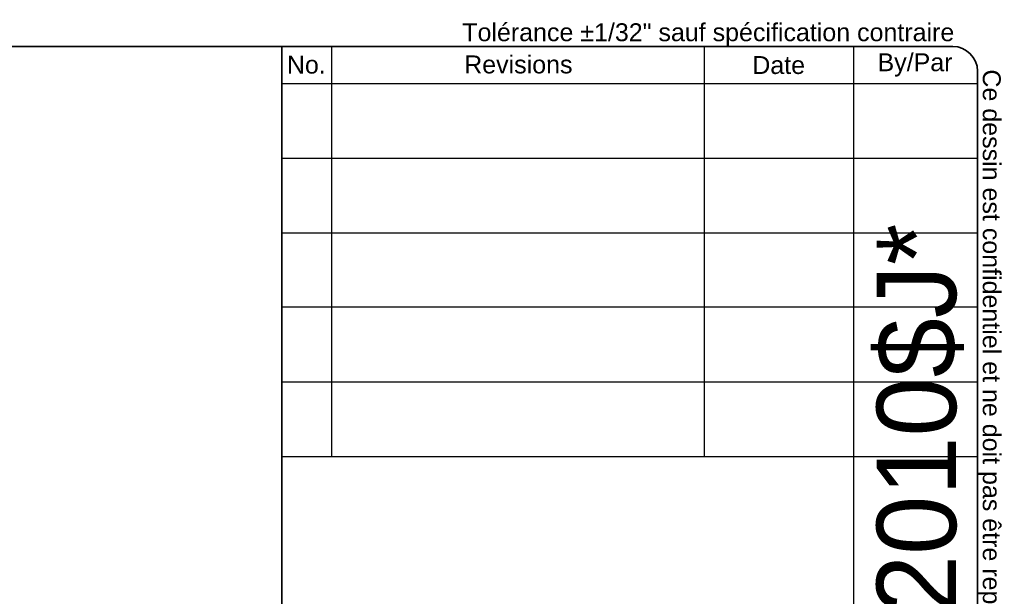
# Model space of a CAD drawing. Header units: inches. Extents: x 0 to 149, y -11 to 97.
# Tile 8 of 8: x 105 to 149, y 71 to 97. Entities that reach past the tile are written whole.
import ezdxf
from ezdxf.enums import TextEntityAlignment as Align

# ---------------------------------------------------------------- set-up
doc = ezdxf.new("R2010")
doc.units = ezdxf.units.IN
doc.header["$LTSCALE"] = 8.944272
doc.header["$MEASUREMENT"] = 0
doc.layers.get('0').update_dxf_attribs({"lineweight": 25})
doc.layers.add('Sketch Geometry(ANSI)', color=7, linetype='Continuous', lineweight=25)
doc.layers.add('Symbols(ANSI)', color=7, linetype='Continuous', lineweight=25)
doc.styles.add('Current-ANSI', font='arial.ttf')
doc.styles.add('Text Style44', font='arialbd.ttf')
doc.styles.add('Text Style83', font='FRE3OF9X.TTF')

# ---------------------------------------------------------------- blocks, each defined once
blk = doc.blocks.new('Title Blocks EXM - ANSI B')
at = {"layer": 'Sketch Geometry(ANSI)'}
for p, q in [((13.25, 10.687), (16.625, 10.687)), ((13.5, 10.687), (13.5, 8.625)), ((15.375, 10.687), (15.375, 8.625)), ((16.125, 10.687), (16.125, 3.5)), ((16.75, 10.562), (16.75, 0.375)), ((13.25, 10.5), (16.75, 10.5)), ((13.25, 10.125), (16.75, 10.125)), ((13.25, 9.75), (16.75, 9.75)), ((16.75, 9.375), (13.25, 9.375)), ((13.25, 9), (16.75, 9)), ((16.75, 9), (16.75, 8.625)), ((13.25, 8.625), (16.75, 8.625))]:
    blk.add_line(p, q, dxfattribs=at)
at = {"layer": 'Sketch Geometry(ANSI)', "linetype": 'Continuous', "lineweight": 35}
for q in [(13.25, 10.687), (13.25, 3.5)]:
    blk.add_line((13.25, 8.625), q, dxfattribs=at)
at = {"layer": 'Sketch Geometry(ANSI)'}
blk.add_arc((16.625, 10.562), 0.125, 0, 90, dxfattribs=at)
at = {"layer": 'Symbols(ANSI)', "color": 7, "char_height": 0.09, "attachment_point": 5, "style": 'Current-ANSI'}
for s, insert, width in [('No.', (13.3727, 10.5947), 0.250391), ('Revisions', (14.4395, 10.5958), 1.873306), ('By/Par', (16.4354, 10.5938), 0.622018), ('Date', (15.7494, 10.5928), 0.751347)]:
    blk.add_mtext(s, dxfattribs=dict(at, insert=insert, width=width))
at = {"layer": 'Symbols(ANSI)', "color": 7, "style": 'Current-ANSI'}
for tag, p in [('REV1', (13.3753, 10.3127)), ('REV1DATE', (15.7496, 10.31)), ('REV1BY', (16.4371, 10.3133)), ('REV2', (13.3734, 9.9377)), ('REV2DATE', (15.7475, 9.9406)), ('REV2BY', (16.4372, 9.9385)), ('REV3', (13.3741, 9.563)), ('REV3DATE', (15.7516, 9.563)), ('REV3BY', (16.4372, 9.5635)), ('REV4', (13.3766, 9.1879)), ('REV4DATE', (15.7516, 9.1879)), ('REV4BY', (16.4411, 9.1885)), ('REV5', (13.3734, 8.8129)), ('REV5DATE', (15.7516, 8.8129)), ('REV5BY', (16.4379, 8.8113)), ('MFG_APPROVED_DATE', (16.3934, 2.3745)), ('DETAIL_REV', (16.2494, 0.9257))]:
    blk.add_attdef(tag, text='', height=0.09, dxfattribs=at).set_placement(p, align=Align.MIDDLE_CENTER)
for tag, p in [('REV1DESC', (13.5255, 10.3098)), ('REV2DESC', (13.5253, 9.9374)), ('REV3DESC', (13.528, 9.5635)), ('REV4DESC', (13.533, 9.1903)), ('REV5DESC', (13.5322, 8.8113)), ('COMPANY', (14.1202, 2.375))]:
    blk.add_attdef(tag, text='', height=0.09, dxfattribs=at).set_placement(p, align=Align.MIDDLE_LEFT)
at = {"layer": 'Symbols(ANSI)', "color": 7, "style": 'Text Style83'}
blk.add_attdef('BARCODE_001', (16.6422, 3.9376), '', height=0.4, rotation=90, dxfattribs=at)
at = {"layer": 'Symbols(ANSI)', "color": 7}
for tag, p, height, style in [('IDW_DATE_001', (16.0977, 2.0916), 0.09, 'Current-ANSI'), ('MATERIEL_001', (13.9591, 1.7815), 0.09, 'Current-ANSI'), ('COLOR_001', (14.2747, 1.4037), 0.09, 'Current-ANSI'), ('FINISH_001', (16.106, 1.3941), 0.09, 'Current-ANSI'), ('IDW_DESC_001', (13.4961, 0.8851), 0.09, 'Current-ANSI'), ('Sheet_Number_001', (16.3428, 0.5799), 0.09, 'Current-ANSI'), ('IDW_REV_001', (15.9474, 0.3552), 0.14, 'Text Style44'), ('IDW_NAME_001', (13.7341, 0.3043), 0.14, 'Text Style44'), ('Number_of_sheets_001', (16.5509, 0.3301), 0.09, 'Current-ANSI')]:
    blk.add_attdef(tag, p, '', height=height, dxfattribs=dict(at, style=style))
blk = doc.blocks.new('Borders 2_EXM - B (Inch)')
at = {"layer": 'Sketch Geometry(ANSI)', "linetype": 'Continuous', "lineweight": 35}
for p, q in [((16.3979, 10.6915), (0.5229, 10.6915)), ((16.5229, 0.3795), (16.5229, 10.5665))]:
    blk.add_line(p, q, dxfattribs=at)
blk.add_arc((16.3979, 10.5665), 0.125, 0, 90, dxfattribs=at)
at = {"layer": 'Symbols(ANSI)', "color": 7, "insert": (13.9302, 10.6908), "char_height": 0.09, "attachment_point": 7, "style": 'Current-ANSI'}
blk.add_mtext('Tolérance ±1/32" sauf spécification contraire', dxfattribs=at)
at = {"layer": 'Symbols(ANSI)', "color": 7, "insert": (16.5222, 10.576), "char_height": 0.09, "attachment_point": 7, "rotation": 270, "style": 'Current-ANSI'}
blk.add_mtext('Ce dessin est confidentiel et ne doit pas être reproduit ou utilisé sans le consentement de EXM', dxfattribs=at)
at = {"layer": 'Symbols(ANSI)', "color": 7, "style": 'Current-ANSI'}
blk.add_attdef('FILENAME_AND_PATH_001', (5.9016, 10.7181), '', height=0.09, dxfattribs=at)

msp = doc.modelspace()

# ---------------------------------------------------------------- block references
at = {"xscale": 8.94427190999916, "yscale": 8.94427190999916, "zscale": 8.94427190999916}
msp.add_blockref('Borders 2_EXM - B (Inch)', (0, 0), dxfattribs=at)
ref = msp.add_blockref('Title Blocks EXM - ANSI B', (-2.032, 0.041), dxfattribs=dict(xscale=8.94427190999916, yscale=8.94427190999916, zscale=8.94427190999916))
ref.add_attrib('BARCODE_001', '*$H5412ESW202010$J*', (146.821, 35.26), dxfattribs={"layer": 'Symbols(ANSI)', "color": 7, "height": 3.57771, "rotation": 90, "style": 'Text Style83'})

doc.saveas('drawing.dxf')
